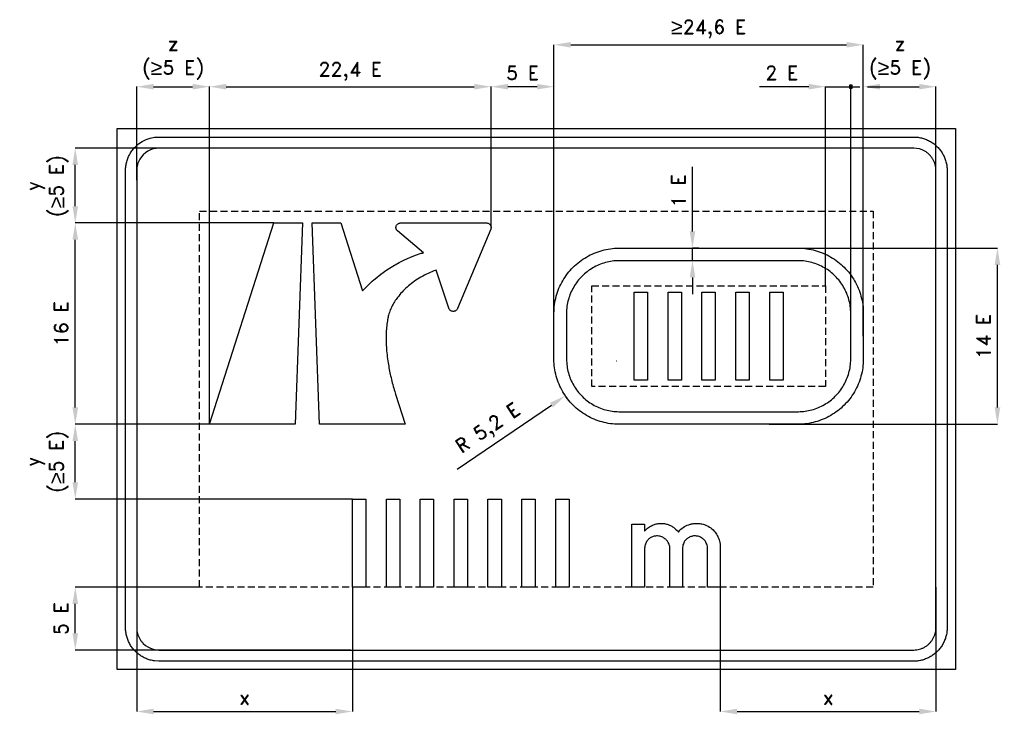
# Model space of a CAD drawing. Header units: millimetres. Extents: x -179 to 3344, y 947 to 3432.
import ezdxf

# ---------------------------------------------------------------- set-up
doc = ezdxf.new("R2010")
doc.units = ezdxf.units.MM
doc.header["$LTSCALE"] = 5
doc.linetypes.add('ČÁRKOVANÁX2', pattern=[1.5, 1, -0.5])
doc.layers.add('Kóty', color=2, linetype='Continuous')
doc.layers.add('Značka', color=7, linetype='Continuous')
doc.styles.get("Standard").update_dxf_attribs({"font": 'romand.shx', "height": 50})
doc.dimstyles.get("Standard").update_dxf_attribs({"dimtxt": 50, "dimasz": 60, "dimexe": 0.18, "dimexo": 0.0625, "dimgap": 25, "dimtad": 1, "dimdec": 0, "dimzin": 0, "dimdsep": 46, "dimtxsty": 'Standard', "dimcen": 0.09, "dimadec": 0, "dimazin": 0, "dimtfac": 1, "dimtdec": 0, "dimtofl": 0, "dimtmove": 0, "dimatfit": 3, "dimfxl": 1, "dimtolj": 1, "dimtzin": 0, "dimarcsym": 0})

# ---------------------------------------------------------------- blocks, each defined once
blk = doc.blocks.new('*D0')
at = {"layer": 'Defpoints', "color": 0, "transparency": 16777216}
for p in [(19.7, 1402.2), (464.7, 1402.2), (1006.3, 1177.2)]:
    blk.add_point(p, dxfattribs=at)
at = {"layer": 'Kóty', "color": 0, "lineweight": -2, "transparency": 16777216}
for p, q in [((464.6, 1402.2), (19.5, 1402.2)), ((19.7, 1237.2), (19.7, 1342.2)), ((1006.3, 1177.2), (19.5, 1177.2))]:
    blk.add_line(p, q, dxfattribs=at)
at = {"layer": 'Kóty', "color": 0, "transparency": 16777216}
for points in [[(9.7, 1342.2), (29.7, 1342.2), (19.7, 1402.2)], [(9.7, 1237.2), (29.7, 1237.2), (19.7, 1177.2)]]:
    blk.add_solid(points, dxfattribs=at)
at = {"layer": 'Kóty', "color": 0, "transparency": 16777216, "insert": (-30.3, 1289.7), "char_height": 50, "attachment_point": 5, "rotation": 90}
blk.add_mtext('\\A1;5 E', dxfattribs=at)
blk = doc.blocks.new('*D1')
at = {"layer": 'Defpoints', "color": 0, "transparency": 16777216}
for p in [(19.7, 2704.7), (730.1, 2704.7), (499.6, 1984.7)]:
    blk.add_point(p, dxfattribs=at)
at = {"layer": 'Kóty', "color": 0, "lineweight": -2, "transparency": 16777216}
for p, q in [((730, 2704.7), (19.5, 2704.7)), ((19.7, 2044.7), (19.7, 2644.7)), ((499.6, 1984.7), (19.5, 1984.7))]:
    blk.add_line(p, q, dxfattribs=at)
at = {"layer": 'Kóty', "color": 0, "transparency": 16777216}
for points in [[(9.7, 2644.7), (29.7, 2644.7), (19.7, 2704.7)], [(9.7, 2044.7), (29.7, 2044.7), (19.7, 1984.7)]]:
    blk.add_solid(points, dxfattribs=at)
at = {"layer": 'Kóty', "color": 0, "transparency": 16777216, "insert": (-30.3, 2344.7), "char_height": 50, "attachment_point": 5, "rotation": 90}
blk.add_mtext('\\A1;16 E', dxfattribs=at)
blk = doc.blocks.new('*D2')
at = {"layer": 'Defpoints', "color": 0, "transparency": 16777216}
for p in [(1011.6, 1402.2), (239.7, 1308), (1011.6, 957.2)]:
    blk.add_point(p, dxfattribs=at)
at = {"layer": 'Kóty', "color": 0, "lineweight": -2, "transparency": 16777216}
for p, q in [((1011.6, 1402.1), (1011.6, 957)), ((239.7, 1308), (239.7, 957)), ((299.7, 957.2), (951.6, 957.2))]:
    blk.add_line(p, q, dxfattribs=at)
at = {"layer": 'Kóty', "color": 0, "transparency": 16777216}
for points in [[(299.7, 967.2), (299.7, 947.2), (239.7, 957.2)], [(951.6, 967.2), (951.6, 947.2), (1011.6, 957.2)]]:
    blk.add_solid(points, dxfattribs=at)
at = {"layer": 'Kóty', "color": 0, "transparency": 16777216, "insert": (625.6, 1007.2), "char_height": 50, "attachment_point": 5}
blk.add_mtext('\\A1;x', dxfattribs=at)
blk = doc.blocks.new('*D3')
at = {"layer": 'Defpoints', "color": 0, "transparency": 16777216}
for p in [(2327.7, 1402.2), (3099.7, 1402.2), (3099.7, 957.2)]:
    blk.add_point(p, dxfattribs=at)
at = {"layer": 'Kóty', "color": 0, "lineweight": -2, "transparency": 16777216}
for p, q in [((2327.7, 1402.2), (2327.7, 957)), ((3099.7, 1402.2), (3099.7, 957)), ((2387.7, 957.2), (3039.7, 957.2))]:
    blk.add_line(p, q, dxfattribs=at)
at = {"layer": 'Kóty', "color": 0, "transparency": 16777216}
for points in [[(2387.7, 967.2), (2387.7, 947.2), (2327.7, 957.2)], [(3039.7, 967.2), (3039.7, 947.2), (3099.7, 957.2)]]:
    blk.add_solid(points, dxfattribs=at)
at = {"layer": 'Kóty', "color": 0, "transparency": 16777216, "insert": (2713.7, 1007.2), "char_height": 50, "attachment_point": 5}
blk.add_mtext('\\A1;x', dxfattribs=at)
blk = doc.blocks.new('*D4')
at = {"layer": 'Defpoints', "color": 0, "transparency": 16777216}
for p in [(2503.3, 2614.7), (3319.7, 2614.7), (2503.3, 1984.7)]:
    blk.add_point(p, dxfattribs=at)
at = {"layer": 'Kóty', "color": 0, "lineweight": -2, "transparency": 16777216}
for p, q in [((2503.3, 2614.7), (3319.9, 2614.7)), ((3319.7, 2044.7), (3319.7, 2554.7)), ((2503.3, 1984.7), (3319.9, 1984.7))]:
    blk.add_line(p, q, dxfattribs=at)
at = {"layer": 'Kóty', "color": 0, "transparency": 16777216}
for points in [[(3309.7, 2554.7), (3329.7, 2554.7), (3319.7, 2614.7)], [(3309.7, 2044.7), (3329.7, 2044.7), (3319.7, 1984.7)]]:
    blk.add_solid(points, dxfattribs=at)
at = {"layer": 'Kóty', "color": 0, "transparency": 16777216, "insert": (3269.7, 2299.7), "char_height": 50, "attachment_point": 5, "rotation": 90}
blk.add_mtext('\\A1;14 E', dxfattribs=at)
blk = doc.blocks.new('*D5')
at = {"layer": 'Defpoints', "color": 0, "transparency": 16777216}
for p in [(2839.7, 3342.2), (1732.7, 2293.5), (2839.7, 2299.7)]:
    blk.add_point(p, dxfattribs=at)
at = {"layer": 'Kóty', "color": 0, "lineweight": -2, "transparency": 16777216}
for p, q in [((1732.7, 2293.6), (1732.7, 3342.4)), ((1792.7, 3342.2), (2779.7, 3342.2)), ((2839.7, 2299.8), (2839.7, 3342.4))]:
    blk.add_line(p, q, dxfattribs=at)
at = {"layer": 'Kóty', "color": 0, "transparency": 16777216}
for points in [[(1792.7, 3352.2), (1792.7, 3332.2), (1732.7, 3342.2)], [(2779.7, 3352.2), (2779.7, 3332.2), (2839.7, 3342.2)]]:
    blk.add_solid(points, dxfattribs=at)
at = {"layer": 'Kóty', "color": 0, "transparency": 16777216, "insert": (2286.2, 3399), "char_height": 50, "width": 319.914, "attachment_point": 5}
blk.add_mtext('\\A1;{\\fArial|b0|i0|c238|p34;\\H1.08333x;≥}24,6 E', dxfattribs=at)
blk = doc.blocks.new('*D6')
at = {"layer": 'Defpoints', "color": 0, "transparency": 16777216}
for p in [(1507.7, 3192.2), (1507.7, 2688.5), (1732.7, 2380.7)]:
    blk.add_point(p, dxfattribs=at)
at = {"layer": 'Kóty', "color": 0, "lineweight": -2, "transparency": 16777216}
for p, q in [((1507.7, 2688.5), (1507.7, 3192.4)), ((1672.7, 3192.2), (1567.7, 3192.2)), ((1732.7, 2380.8), (1732.7, 3192.4))]:
    blk.add_line(p, q, dxfattribs=at)
at = {"layer": 'Kóty', "color": 0, "transparency": 16777216}
for points in [[(1567.7, 3202.2), (1567.7, 3182.2), (1507.7, 3192.2)], [(1672.7, 3202.2), (1672.7, 3182.2), (1732.7, 3192.2)]]:
    blk.add_solid(points, dxfattribs=at)
at = {"layer": 'Kóty', "color": 0, "transparency": 16777216, "insert": (1620.2, 3242.2), "char_height": 50, "attachment_point": 5}
blk.add_mtext('\\A1;5 E', dxfattribs=at)
blk = doc.blocks.new('*D7')
at = {"layer": 'Defpoints', "color": 0, "transparency": 16777216}
for p in [(2228.4, 2614.7), (2251.6, 2614.7), (2251.6, 2569.7)]:
    blk.add_point(p, dxfattribs=at)
at = {"layer": 'Kóty', "color": 0, "lineweight": -2, "transparency": 16777216}
for p, q in [((2228.4, 2674.7), (2228.4, 2906.1)), ((2251.5, 2614.7), (2228.2, 2614.7)), ((2251.5, 2569.7), (2228.2, 2569.7)), ((2228.4, 2509.7), (2228.4, 2449.7))]:
    blk.add_line(p, q, dxfattribs=at)
at = {"layer": 'Kóty', "color": 0, "transparency": 16777216}
for points in [[(2218.4, 2674.7), (2238.4, 2674.7), (2228.4, 2614.7)], [(2218.4, 2509.7), (2238.4, 2509.7), (2228.4, 2569.7)]]:
    blk.add_solid(points, dxfattribs=at)
at = {"layer": 'Kóty', "color": 0, "transparency": 16777216, "insert": (2178.4, 2820.4), "char_height": 50, "attachment_point": 5, "rotation": 90}
blk.add_mtext('\\A1;1 E', dxfattribs=at)
blk = doc.blocks.new('*D8')
at = {"layer": 'Defpoints', "color": 0, "transparency": 16777216}
for p in [(1957, 2211.2), (1773.4, 2086.7)]:
    blk.add_point(p, dxfattribs=at)
at = {"layer": 'Kóty', "color": 0, "lineweight": -2, "transparency": 16777216}
for p, q in [((1956.9, 2211.2), (1957.1, 2211.2)), ((1957, 2211.1), (1957, 2211.3)), ((1386.3, 1824.3), (1723.7, 2053))]:
    blk.add_line(p, q, dxfattribs=at)
blk.add_arc((1957, 2211.2), 221.9, 214.0927, 217.5493, dxfattribs=at)
at = {"layer": 'Kóty', "color": 0, "transparency": 16777216}
blk.add_solid([(1718.1, 2061.3), (1729.3, 2044.8), (1773.4, 2086.7)], dxfattribs=at)
at = {"layer": 'Kóty', "color": 0, "transparency": 16777216, "insert": (1499.5, 1967.1), "char_height": 50, "attachment_point": 5, "rotation": 34.1391}
blk.add_mtext('\\A1;R 5,2 E', dxfattribs=at)
blk = doc.blocks.new('*D9')
at = {"layer": 'Defpoints', "color": 0, "transparency": 16777216}
for p in [(1507.7, 3192.2), (1507.7, 2734.8), (499.7, 1984.7)]:
    blk.add_point(p, dxfattribs=at)
at = {"layer": 'Kóty', "color": 0, "lineweight": -2, "transparency": 16777216}
for p, q in [((499.7, 1984.8), (499.7, 3192.4)), ((559.7, 3192.2), (1447.7, 3192.2)), ((1507.7, 2734.8), (1507.7, 3192.4))]:
    blk.add_line(p, q, dxfattribs=at)
at = {"layer": 'Kóty', "color": 0, "transparency": 16777216}
for points in [[(559.7, 3202.2), (559.7, 3182.2), (499.7, 3192.2)], [(1447.7, 3202.2), (1447.7, 3182.2), (1507.7, 3192.2)]]:
    blk.add_solid(points, dxfattribs=at)
at = {"layer": 'Kóty', "color": 0, "transparency": 16777216, "insert": (1003.7, 3247), "char_height": 50, "attachment_point": 5}
blk.add_mtext('\\A1;22,4 E', dxfattribs=at)

msp = doc.modelspace()

# ---------------------------------------------------------------- hatches: boundary and pattern name
at = {"layer": 'Kóty'}
h = msp.add_hatch(color=256, dxfattribs=at)
h.dxf.hatch_style = 1
h.paths.add_polyline_path([(2789.7, 3187.2), (2799.7, 3187.2), (2799.7, 3197.2), (2789.7, 3197.2)])

# ---------------------------------------------------------------- linework, layer by layer
for p, q in [((239.7, 2858.4), (239.7, 3192.4)), ((299.7, 3192.2), (439.7, 3192.2)), ((499.7, 1984.8), (499.7, 3192.4)), ((2644.7, 3192.2), (2467.7, 3192.2)), ((2704.7, 2479.8), (2704.7, 3192.4)), ((2794.7, 2381.9), (2794.7, 3192.4)), ((2839.7, 2380.8), (2839.7, 3192.4)), ((2854.7, 3192.2), (2914.7, 3192.2)), ((2899.7, 3192.2), (3039.7, 3192.2)), ((3099.7, 2460), (3099.7, 3192.4)), ((358.5, 2972.2), (19.5, 2972.2)), ((19.7, 2764.7), (19.7, 2912.2)), ((730, 2704.7), (19.5, 2704.7)), ((499.6, 1984.7), (19.5, 1984.7)), ((19.7, 1777.2), (19.7, 1924.7)), ((1011.6, 1717.2), (19.5, 1717.2))]:
    msp.add_line(p, q, dxfattribs=at)
for points in [[(2704.7, 3192.2), (2794.7, 3192.2)], [(2782.7, 3192.2), (2827, 3192.2)], [(2789.7, 3197.2), (2799.7, 3187.2)], [(2799.7, 3197.2), (2789.7, 3187.2)], [(2228.4, 2569.7), (2228.4, 2614.7)]]:
    msp.add_lwpolyline(points, dxfattribs=at)
msp.add_lwpolyline([(2789.7, 3187.2), (2799.7, 3187.2), (2799.7, 3197.2), (2789.7, 3197.2)], close=True, dxfattribs=at)
for points in [[(299.7, 3202.2), (299.7, 3182.2), (239.7, 3192.2)], [(439.7, 3202.2), (439.7, 3182.2), (499.7, 3192.2)], [(2644.7, 3202.2), (2644.7, 3182.2), (2704.7, 3192.2)], [(2899.7, 3202.2), (2899.7, 3182.2), (2839.7, 3192.2)], [(3039.7, 3202.2), (3039.7, 3182.2), (3099.7, 3192.2)], [(9.7, 2912.2), (29.7, 2912.2), (19.7, 2972.2)], [(9.7, 2764.7), (29.7, 2764.7), (19.7, 2704.7)], [(9.7, 1924.7), (29.7, 1924.7), (19.7, 1984.7)], [(9.7, 1777.2), (29.7, 1777.2), (19.7, 1717.2)]]:
    msp.add_solid(points, dxfattribs=at)
at = {"layer": 'Značka', "color": 3}
for points in [[(169.7, 1107.2), (169.7, 3042.2), (3169.7, 3042.2), (3169.7, 1107.2), (169.7, 1107.2)], [(806.9, 1984.7), (499.7, 1984.7), (730.1, 2704.7), (833.3, 2704.7), (806.9, 1984.7)], [(2019.8, 2142.2), (2019.8, 2457.2), (2067.6, 2457.2), (2067.6, 2142.2), (2019.8, 2142.2)], [(2141.1, 2142.2), (2141.1, 2457.2), (2188.8, 2457.2), (2188.8, 2142.2), (2141.1, 2142.2)], [(2262.3, 2142.2), (2262.3, 2457.2), (2310.1, 2457.2), (2310.1, 2142.2), (2262.3, 2142.2)], [(2383.6, 2142.2), (2383.6, 2457.2), (2431.3, 2457.2), (2431.3, 2142.2), (2383.6, 2142.2)], [(2504.8, 2142.2), (2504.8, 2457.2), (2552.6, 2457.2), (2552.6, 2142.2), (2504.8, 2142.2)], [(1011.7, 1402.2), (1011.7, 1717.2), (1059.4, 1717.2), (1059.4, 1402.2), (1011.7, 1402.2)], [(1132.9, 1402.2), (1132.9, 1717.2), (1180.7, 1717.2), (1180.7, 1402.2), (1132.9, 1402.2)], [(1254.2, 1402.2), (1254.2, 1717.2), (1301.9, 1717.2), (1301.9, 1402.2), (1254.2, 1402.2)], [(1375.4, 1402.2), (1375.4, 1717.2), (1423.1, 1717.2), (1423.1, 1402.2), (1375.4, 1402.2)], [(1496.6, 1402.2), (1496.6, 1717.2), (1544.4, 1717.2), (1544.4, 1402.2), (1496.6, 1402.2)], [(1617.9, 1402.2), (1617.9, 1717.2), (1665.6, 1717.2), (1665.6, 1402.2), (1617.9, 1402.2)], [(1739.1, 1402.2), (1739.1, 1717.2), (1786.9, 1717.2), (1786.9, 1402.2), (1739.1, 1402.2)]]:
    msp.add_lwpolyline(points, dxfattribs=at)
for points in [[(319.7, 1137.2), (319.2, 1137.2), (318.7, 1137.2), (303.3, 1138.3, -0.035396), (288, 1141.4, -0.036252), (273.3, 1146.4, -0.034424), (259.4, 1153.4, -0.033718), (246.5, 1162.1, -0.034079), (234.8, 1172.3, -0.034202), (224.5, 1184, -0.034241), (215.9, 1196.9, -0.034038), (209, 1210.8, -0.033416), (203.9, 1225.5, -0.034135), (200.7, 1240.8, -0.036746), (199.7, 1256.3), (199.7, 1256.7), (199.7, 1257.2), (199.7, 2892.2), (199.7, 2892.7), (199.7, 2893.1, -0.032177), (200.8, 2908.6, -0.035447), (203.9, 2923.9, -0.03626), (208.9, 2938.6, -0.034408), (215.9, 2952.5, -0.033711), (224.5, 2965.4, -0.034092), (234.8, 2977, -0.034187), (246.5, 2987.3), (259.4, 2996), (273.3, 3002.9), (288, 3007.9), (303.3, 3011.2), (318.7, 3012.2), (319.2, 3012.2), (319.7, 3012.2), (3019.7, 3012.2), (3020.2, 3012.2), (3020.6, 3012.2, -0.032211), (3036.1, 3011.1, -0.035398), (3051.4, 3007.9, -0.036257), (3066.1, 3003, -0.034417), (3080, 2996, -0.033707), (3092.9, 2987.3, -0.034076), (3104.5, 2977, -0.034203), (3114.8, 2965.4, -0.034241), (3123.5, 2952.5, -0.03402), (3130.4, 2938.6, -0.03342), (3135.4, 2923.9, -0.034121), (3138.7, 2908.6, -0.03675), (3139.7, 2893.1), (3139.7, 2892.7), (3139.7, 2892.2), (3139.7, 1257.2), (3139.7, 1256.7), (3139.7, 1256.3, -0.032176), (3138.6, 1240.8, -0.03546), (3135.4, 1225.5, -0.036261), (3130.5, 1210.8, -0.034411), (3123.5, 1196.9, -0.03372), (3114.8, 1184, -0.034086), (3104.5, 1172.3, -0.034181), (3092.9, 1162, -0.034228), (3080, 1153.4, -0.03402), (3066.1, 1146.5, -0.033371), (3051.4, 1141.4, -0.034142), (3036.1, 1138.2, -0.036779), (3020.6, 1137.2), (3020.2, 1137.2), (3019.7, 1137.2), (319.7, 1137.2)], [(319.7, 1177.2), (3019.7, 1177.2), (3020, 1177.2), (3020.3, 1177.2, 0.032177), (3030.7, 1177.9, 0.035489), (3040.8, 1180, 0.036281), (3050.6, 1183.3, 0.034425), (3059.9, 1188, 0.03374), (3068.5, 1193.8, 0.034066), (3076.3, 1200.6, 0.03423), (3083.1, 1208.4, 0.0342), (3088.9, 1217, 0.034034), (3093.5, 1226.3, 0.033425), (3096.9, 1236.1, 0.034147), (3099, 1246.2, 0.03674), (3099.7, 1256.6), (3099.7, 1256.9), (3099.7, 1257.2), (3099.7, 2892.2), (3099.7, 2892.5), (3099.7, 2892.8, 0.032183), (3099, 2903.2, 0.035447), (3096.9, 2913.3, 0.036274), (3093.5, 2923.1, 0.034425), (3088.9, 2932.4, 0.033755), (3083.1, 2941, 0.034097), (3076.3, 2948.8, 0.034164), (3068.5, 2955.6, 0.034206), (3059.9, 2961.4), (3050.6, 2966), (3040.8, 2969.4), (3030.6, 2971.5), (3020.3, 2972.2), (3020, 2972.2), (3019.7, 2972.2), (319.7, 2972.2), (319.4, 2972.2), (319.1, 2972.2), (308.7, 2971.5), (298.6, 2969.4), (288.8, 2966), (279.5, 2961.4), (270.9, 2955.6), (263.1, 2948.8), (256.3, 2941), (250.5, 2932.4, 0.034031), (245.9, 2923.1, 0.03342), (242.5, 2913.3, 0.034122), (240.4, 2903.1, 0.036744), (239.7, 2892.8), (239.7, 2892.5, 0.000296), (239.7, 2892.2), (239.7, 1257.2), (239.7, 1256.9), (239.7, 1256.6, 0.032184), (240.4, 1246.2, 0.035448), (242.5, 1236.1, 0.036282), (245.8, 1226.3, 0.034422), (250.5, 1217, 0.033745), (256.3, 1208.4, 0.034102), (263.1, 1200.6), (270.9, 1193.8), (279.5, 1188), (288.8, 1183.4), (298.6, 1180), (308.7, 1177.9), (319.1, 1177.2), (319.4, 1177.2), (319.7, 1177.2)], [(893.3, 1984.7), (866.9, 2704.7), (970.1, 2704.7), (1047.7, 2462.1), (1050.4, 2464.9), (1053.1, 2467.8, -0.014806), (1072.4, 2487.2, -0.015531), (1092.8, 2505.4), (1113.1, 2521.6), (1134.3, 2536.6), (1156.2, 2550.6), (1178.8, 2563.2), (1197.4, 2572.5), (1216.4, 2580.9), (1237, 2589.1), (1258, 2596.2), (1261.8, 2597.3), (1265.6, 2598.5), (1172.9, 2676.3), (1172.7, 2676.4), (1172.6, 2676.6), (1171.5, 2677.6), (1170.6, 2678.7), (1169.8, 2679.9), (1169.2, 2681.1), (1168.6, 2682.3), (1168.1, 2683.6), (1167.8, 2684.6), (1167.6, 2685.7), (1167.4, 2686.9), (1167.4, 2688), (1167.4, 2688.3), (1167.4, 2688.5), (1167.4, 2688.9), (1167.4, 2689.3), (1167.4, 2690.1), (1167.5, 2690.8), (1167.9, 2692.7), (1168.5, 2694.6), (1169.7, 2696.8), (1171.1, 2698.8), (1172.8, 2700.6), (1174.8, 2702.1), (1176.6, 2703.1), (1178.5, 2703.9), (1180.6, 2704.4), (1182.8, 2704.7), (1183.2, 2704.7), (1183.6, 2704.7), (1491.5, 2704.7), (1491.9, 2704.7), (1492.3, 2704.7), (1495, 2704.3), (1497.6, 2703.5), (1499.8, 2702.4), (1501.8, 2700.9), (1503.6, 2699.2), (1505.1, 2697.2), (1506.1, 2695.5), (1506.9, 2693.6), (1507.5, 2691.1, -0.045505), (1507.7, 2688.5, -0.01314), (1507.7, 2687.7), (1507.6, 2686.9), (1507.6, 2686.3), (1507.5, 2685.6), (1507.3, 2685), (1507.2, 2684.4), (1507, 2683.9), (1506.9, 2683.4), (1506.7, 2682.9), (1506.5, 2682.4), (1506.5, 2682.3), (1506.4, 2682.2), (1387.2, 2398.3), (1387.1, 2398.1), (1387, 2397.8), (1386, 2396), (1384.8, 2394.4), (1383.6, 2393), (1382.1, 2391.8), (1380.6, 2390.7), (1378.9, 2389.8), (1377.5, 2389.3), (1376, 2388.9), (1374.4, 2388.5), (1372.8, 2388.4), (1372.5, 2388.4), (1372.2, 2388.4), (1371.9, 2388.4), (1371.6, 2388.4), (1371, 2388.4), (1370.4, 2388.5), (1368.9, 2388.7), (1367.4, 2389.1), (1365.5, 2389.8), (1363.8, 2390.8), (1362.1, 2391.9), (1360.6, 2393.3), (1359.6, 2394.5), (1358.6, 2395.8), (1357.8, 2397.3), (1357.1, 2398.9), (1357, 2399.2), (1356.8, 2399.4), (1311, 2536.2), (1307, 2534.6), (1303, 2533.1, 0.022515), (1276, 2521.2, 0.024417), (1250.2, 2506.9, 0.023311), (1228, 2492.1, 0.023927), (1207.3, 2475.2, 0.02438), (1189.3, 2457.7, 0.027814), (1173.2, 2438.5, 0.022805), (1162.4, 2422.9, 0.023856), (1153.1, 2406.5, 0.027914), (1145.4, 2389, 0.035337), (1139.9, 2370.8), (1139.1, 2367.6), (1138.4, 2364.4), (1138, 2361.7), (1137.3, 2358.5), (1136.8, 2355.2, 0.020213), (1133.5, 2330.7, 0.017005), (1132.1, 2306, 0.015132), (1132, 2279.9, 0.012802), (1133.4, 2253.8, 0.012178), (1136.2, 2225.9, 0.011443), (1140.3, 2198, 0.008892), (1144.5, 2174.8, 0.008029), (1149.6, 2151.7, 0.008851), (1155.9, 2126.5, 0.009908), (1163.2, 2101.6), (1164.5, 2097.1), (1165.9, 2092.7), (1200.5, 1984.7), (893.3, 1984.7)], [(1966.7, 1984.7), (1965.8, 1984.7), (1964.9, 1984.7, -0.032165), (1934.6, 1986.8, -0.035447), (1905, 1993, -0.036245), (1876.2, 2002.7, -0.03441), (1849.2, 2016.4, -0.033713), (1824, 2033.2, -0.034076), (1801.2, 2053.2, -0.034199), (1781.2, 2075.9, -0.034223), (1764.4, 2101.2, -0.034045), (1750.8, 2128.3, -0.033408), (1741, 2156.9, -0.03413), (1734.7, 2186.7, -0.036744), (1732.7, 2216.9), (1732.7, 2217.8), (1732.7, 2218.7), (1732.7, 2380.7), (1732.7, 2381.6, -0.000664), (1732.7, 2382.5, -0.032182), (1734.8, 2412.7, -0.035447), (1741, 2442.4, -0.036272), (1750.7, 2471.2, -0.034418), (1764.4, 2498.2, -0.03371), (1781.2, 2523.4, -0.034093), (1801.2, 2546.2, -0.034219), (1823.9, 2566.2, -0.034234), (1849.2, 2583, -0.034062), (1876.3, 2596.6, -0.033416), (1905, 2606.4, -0.034134), (1934.7, 2612.7, -0.036755), (1964.9, 2614.7), (1965.8, 2614.7), (1966.7, 2614.7), (2605.7, 2614.7), (2606.6, 2614.7), (2607.5, 2614.7, -0.032165), (2637.8, 2612.6, -0.035448), (2667.4, 2606.4, -0.036246), (2696.2, 2596.7, -0.034407), (2723.2, 2583, -0.033709), (2748.5, 2566.2, -0.034076), (2771.2, 2546.2, -0.034196), (2791.2, 2523.4, -0.034223), (2808, 2498.2, -0.034056), (2821.6, 2471.1, -0.033416), (2831.4, 2442.4, -0.034134), (2837.7, 2412.7, -0.036748), (2839.7, 2382.5), (2839.7, 2381.6), (2839.7, 2380.7), (2839.7, 2218.7), (2839.7, 2217.8), (2839.7, 2216.9, -0.032174), (2837.6, 2186.6, -0.035447), (2831.4, 2156.9, -0.036264), (2821.7, 2128.2, -0.034414), (2808, 2101.2, -0.033707), (2791.2, 2075.9, -0.034087), (2771.2, 2053.2, -0.034214), (2748.5, 2033.1, -0.034234), (2723.2, 2016.4, -0.034063), (2696.1, 2002.8, -0.033419), (2667.4, 1993, -0.034134), (2637.7, 1986.7, -0.036756), (2607.5, 1984.7), (2606.6, 1984.7), (2605.7, 1984.7), (1966.7, 1984.7)], [(1966.7, 2029.7), (2605.7, 2029.7), (2606.4, 2029.7), (2607.2, 2029.7, 0.032175), (2631.6, 2031.4, 0.035456), (2655.6, 2036.4, 0.036268), (2678.8, 2044.2, 0.034444), (2700.6, 2055.3, 0.033714), (2721, 2068.8, 0.034068), (2739.3, 2085.1, 0.034208), (2755.6, 2103.4, 0.034219), (2769.1, 2123.8, 0.034034), (2780.1, 2145.6, 0.033416), (2788, 2168.8, 0.034122), (2793.1, 2192.8, 0.036738), (2794.7, 2217.2, 0.001316), (2794.7, 2218), (2794.7, 2218.7), (2794.7, 2380.7), (2794.7, 2381.4), (2794.7, 2382.2, 0.032186), (2793, 2406.6, 0.035438), (2788, 2430.6, 0.036262), (2780.2, 2453.8, 0.034422), (2769.1, 2475.6, 0.033717), (2755.5, 2496, 0.034102), (2739.3, 2514.3, 0.034229), (2721, 2530.6, 0.03423), (2700.6, 2544.1, 0.034042), (2678.8, 2555.1, 0.033422), (2655.6, 2563, 0.034116), (2631.6, 2568.1, 0.036757), (2607.2, 2569.7), (2606.4, 2569.7), (2605.7, 2569.7), (1966.7, 2569.7), (1966, 2569.7), (1965.2, 2569.7, 0.032175), (1940.8, 2568, 0.035459), (1916.8, 2563, 0.036265), (1893.6, 2555.2, 0.034439), (1871.8, 2544.1, 0.033717), (1851.4, 2530.5, 0.034075), (1833.1, 2514.3, 0.034204), (1816.8, 2496, 0.034211), (1803.3, 2475.6, 0.034034), (1792.3, 2453.7, 0.033411), (1784.4, 2430.6, 0.034122), (1779.3, 2406.6, 0.036748), (1777.7, 2382.2), (1777.7, 2381.4), (1777.7, 2380.7), (1777.7, 2218.7), (1777.7, 2218), (1777.7, 2217.2, 0.032176), (1779.4, 2192.8, 0.035438), (1784.4, 2168.8, 0.036271), (1792.2, 2145.6, 0.034426), (1803.3, 2123.8, 0.033713), (1816.9, 2103.4, 0.03411), (1833.1, 2085.1, 0.034229), (1851.4, 2068.8, 0.034233), (1871.8, 2055.3, 0.034042), (1893.7, 2044.3, 0.033419), (1916.8, 2036.4, 0.034114), (1940.8, 2031.3, 0.036757), (1965.2, 2029.7), (1966, 2029.7), (1966.7, 2029.7)], [(2011.9, 1402.2), (2011.9, 1627.3), (2057.1, 1627.3), (2057.1, 1602.3), (2059.5, 1605), (2062.1, 1607.7, -0.053826), (2074.4, 1617.7, -0.054645), (2088.6, 1624.9, -0.0498), (2102.2, 1628.9, -0.049914), (2116.2, 1630.2, -0.044626), (2128.8, 1629.2, -0.045378), (2140.9, 1626, -0.041572), (2152.1, 1621.1, -0.034786), (2162.4, 1614.5), (2168.1, 1610), (2173.1, 1604.9), (2175.5, 1602.1), (2177.8, 1599.1), (2180.5, 1602.3), (2183.2, 1605.4, -0.072057), (2200.1, 1618.6, -0.066456), (2220, 1626.8, -0.035556), (2231, 1629.3, -0.035842), (2242.2, 1630.2, -0.050492), (2258.3, 1628.9, -0.049685), (2273.9, 1624.4, -0.068273), (2293.6, 1613.8, -0.073302), (2309.5, 1598.2, -0.056868), (2318.9, 1583.4, -0.048824), (2324.9, 1566.9, -0.019119), (2326.4, 1560.9, -0.024946), (2327.3, 1554.7), (2327.6, 1552), (2327.7, 1549.2), (2327.7, 1402.2), (2282.5, 1402.2), (2282.5, 1540.1), (2282.5, 1541.8), (2282.4, 1543.5, 0.050237), (2281, 1551.9, 0.05088), (2277.9, 1559.9, 0.067724), (2271.7, 1569.5, 0.066964), (2263.1, 1577.1, 0.073518), (2251.8, 1582.9, 0.074337), (2239.4, 1585.2, 0.080783), (2225.6, 1583.8, 0.080638), (2213, 1578.2, 0.070454), (2204, 1570.7, 0.075409), (2197.5, 1561, 0.050763), (2194.4, 1552.9, 0.032998), (2192.7, 1544.3), (2192.5, 1543.1), (2192.4, 1541.9), (2192.4, 1402.2), (2147.2, 1402.2), (2147.2, 1541), (2147.2, 1542.9), (2147.1, 1544.8, 0.073749), (2144.5, 1556, 0.069025), (2138.7, 1566.2, 0.074708), (2130, 1575.4, 0.073799), (2119, 1581.6, 0.089041), (2103.5, 1585.1, 0.093598), (2087.8, 1582.9, 0.073273), (2077.1, 1578, 0.07109), (2068.3, 1570.2, 0.077012), (2061, 1558.9, 0.077968), (2057.5, 1546.1), (2057.3, 1544.4), (2057.1, 1542.7), (2057.1, 1402.2), (2011.9, 1402.2)]]:
    msp.add_lwpolyline(points, format="xyb", dxfattribs=at)
at = {"layer": 'Značka', "color": 6, "linetype": 'ČÁRKOVANÁX2', "ltscale": 5}
for points in [[(464.7, 2747.2), (2874.7, 2747.2), (2874.7, 1402.2), (464.7, 1402.2)], [(1867.7, 2479.7), (2704.7, 2479.7), (2704.7, 2119.7), (1867.7, 2119.7)]]:
    msp.add_lwpolyline(points, close=True, dxfattribs=at)

# ---------------------------------------------------------------- texts
at = {"layer": 'Kóty', "char_height": 50, "width": 299.134, "attachment_point": 5}
for insert in [(369.7, 3294.4), (2970.8, 3294.4)]:
    msp.add_mtext('\\A1;z\\P({\\A0;\\fArial|b0|i0|c238|p34;\\H1.08333x;≥\\A1;\\Fromand|c238;\\H0.92308x;5 E)}', dxfattribs=dict(at, insert=insert))
at = {"layer": 'Kóty', "insert": (2547.9, 3242.2), "char_height": 50, "attachment_point": 5}
msp.add_mtext('\\A1;2 E', dxfattribs=at)
at = {"layer": 'Kóty', "insert": (-80.3, 2837), "char_height": 50, "width": 236.768, "attachment_point": 5, "rotation": 90}
msp.add_mtext('\\A1;y\\P({\\A0;\\fArial|b0|i0|c238|p34;\\H1.08333x;≥}5 E)', dxfattribs=at)
at = {"layer": 'Kóty', "insert": (-80.3, 1850.9), "char_height": 50, "attachment_point": 5, "rotation": 90}
msp.add_mtext('\\A1;y\\P({\\A0;\\fArial|b0|i0|c238|p34;\\H1.08333x;≥}5 E)', dxfattribs=at)

# ---------------------------------------------------------------- dimensions: what is measured, and where the dimension line sits
at = {"layer": 'Kóty'}
for base, p1, p2, text, picture, middle in [((2839.7, 3342.2), (1732.7, 2293.5), (2839.7, 2299.7), '{\\fArial|b0|i0|c238|p34;\\H1.08333x;≥}24,6 E', '*D5', (2286.2, 3399)), ((1507.7, 3192.2), (499.7, 1984.7), (1507.7, 2734.8), '22,4 E', '*D9', (1003.7, 3247)), ((1507.7, 3192.2), (1732.7, 2380.7), (1507.7, 2688.5), '5 E', '*D6', (1620.2, 3242.2)), ((1011.6, 957.2), (239.7, 1308), (1011.6, 1402.2), 'x', '*D2', (625.6, 1007.2)), ((3099.7, 957.2), (2327.7, 1402.2), (3099.7, 1402.2), 'x', '*D3', (2713.7, 1007.2))]:
    dim = msp.add_linear_dim(base=base, p1=p1, p2=p2, text=text, dimstyle='Standard', dxfattribs=at)
    dim.commit()
    dim.dimension.update_dxf_attribs({"geometry": picture, "text_midpoint": middle})
for base, p1, p2, text, picture, middle in [((2228.4, 2614.7), (2251.6, 2569.7), (2251.6, 2614.7), '1 E', '*D7', (2178.4, 2820.4)), ((19.7, 2704.7), (499.6, 1984.7), (730.1, 2704.7), '16 E', '*D1', (-30.3, 2344.7)), ((3319.7, 2614.7), (2503.3, 1984.7), (2503.3, 2614.7), '14 E', '*D4', (3269.7, 2299.7)), ((19.7, 1402.2), (1006.3, 1177.2), (464.7, 1402.2), '5 E', '*D0', (-30.3, 1289.7))]:
    dim = msp.add_linear_dim(base=base, p1=p1, p2=p2, angle=90, text=text, dimstyle='Standard', dxfattribs=at)
    dim.commit()
    dim.dimension.update_dxf_attribs({"geometry": picture, "text_midpoint": middle})
dim = msp.add_radius_dim(center=(1957, 2211.2), mpoint=(1773.4, 2086.7), text='R 5,2 E', dimstyle='Standard', dxfattribs=at)
dim.commit()
dim.dimension.update_dxf_attribs({"geometry": '*D8', "text_midpoint": (1499.5, 1967.1)})

doc.saveas('drawing.dxf')
